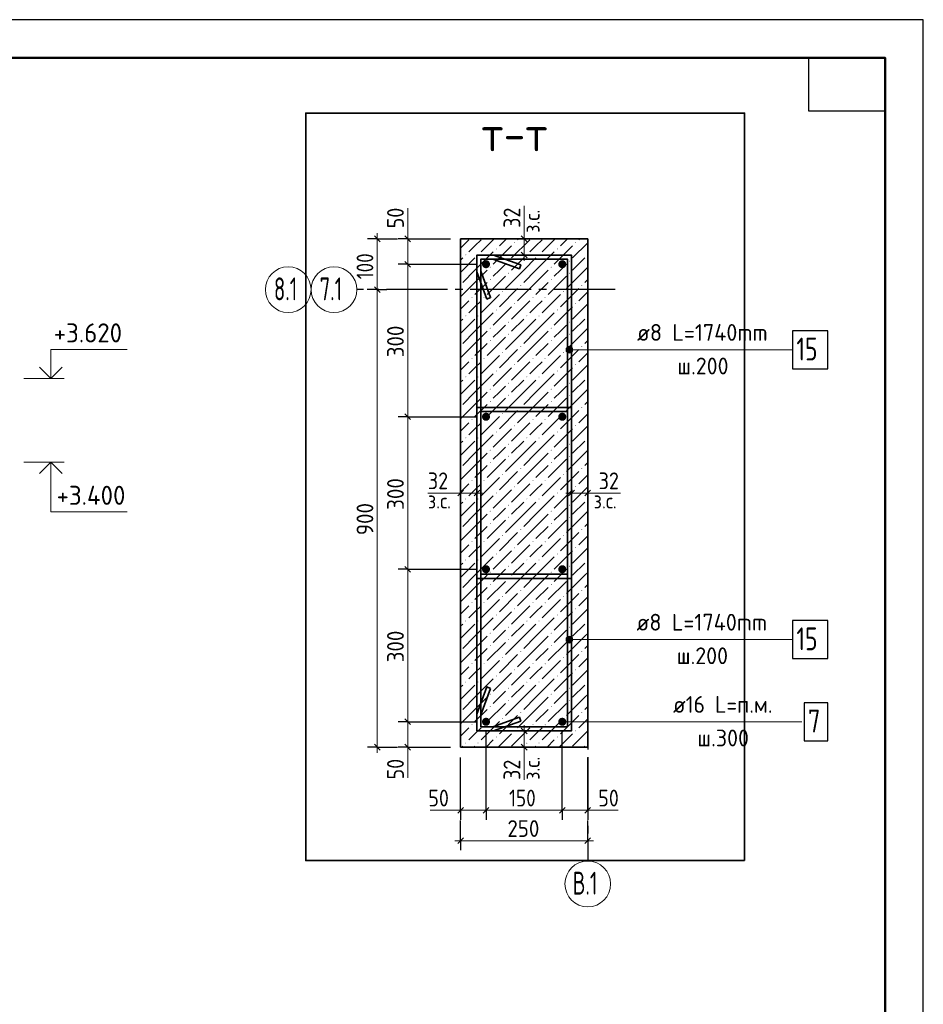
# Model space of a CAD drawing. Header units: millimetres. Extents: x 0 to 59400, y 0 to 42000.
# Tile 29 of 29: x 47554 to 59400, y 29088 to 42000. Entities that reach past the tile are written whole.
import ezdxf

# ---------------------------------------------------------------- set-up
doc = ezdxf.new("R2010")
doc.units = ezdxf.units.MM
doc.linetypes.add('______2', pattern=[270, 200, -70])
doc.linetypes.add('______5', pattern=[1100, 800, -100, 100, -100])
for name, color, linetype, lineweight in [('S1 Продольная арматура', 52, 'Continuous', 25), ('Standard', 7, 'Continuous', 25), ('Заголовок чертежа', 7, 'Continuous', 25), ('Позиционная метка линия выноска', 7, 'Continuous', 13), ('Размерная выноска', 7, 'Continuous', 13), ('Хомут', 52, 'Continuous', 25)]:
    doc.layers.add(name, color=color, linetype=linetype, lineweight=lineweight)
doc.layers.add('ЖБ Пилон', color=7, linetype='______2', lineweight=13, true_color=0xa0a0a0)
doc.layers.add('Оси', color=7, linetype='______5', lineweight=13, true_color=0x656565)
doc.styles.add('ISOCPEUR', font='txt')

msp = doc.modelspace()

# ---------------------------------------------------------------- hatches: boundary and pattern name
at = {"layer": 'S1 Продольная арматура', "linetype": 'Continuous', "lineweight": 18, "transparency": 33554687}
for points in [[(53721, 38793), (53716, 38814), (53705, 38831), (53688, 38843), (53667, 38847), (53647, 38843), (53629, 38831), (53618, 38814), (53614, 38793), (53618, 38773), (53629, 38756), (53647, 38744), (53667, 38740), (53688, 38744), (53705, 38756), (53716, 38773)], [(54721, 38793), (54716, 38814), (54705, 38831), (54688, 38843), (54667, 38847), (54647, 38843), (54629, 38831), (54618, 38814), (54614, 38793), (54618, 38773), (54629, 38756), (54647, 38744), (54667, 38740), (54688, 38744), (54705, 38756), (54716, 38773)], [(53721, 36793), (53716, 36814), (53705, 36831), (53688, 36843), (53667, 36847), (53647, 36843), (53629, 36831), (53618, 36814), (53614, 36793), (53618, 36773), (53629, 36756), (53647, 36744), (53667, 36740), (53688, 36744), (53705, 36756), (53716, 36773)], [(54721, 36793), (54716, 36814), (54705, 36831), (54688, 36843), (54667, 36847), (54647, 36843), (54629, 36831), (54618, 36814), (54614, 36793), (54618, 36773), (54629, 36756), (54647, 36744), (54667, 36740), (54688, 36744), (54705, 36756), (54716, 36773)], [(53721, 34793), (53716, 34814), (53705, 34831), (53688, 34843), (53667, 34847), (53647, 34843), (53629, 34831), (53618, 34814), (53614, 34793), (53618, 34773), (53629, 34756), (53647, 34744), (53667, 34740), (53688, 34744), (53705, 34756), (53716, 34773)], [(54721, 34793), (54716, 34814), (54705, 34831), (54688, 34843), (54667, 34847), (54647, 34843), (54629, 34831), (54618, 34814), (54614, 34793), (54618, 34773), (54629, 34756), (54647, 34744), (54667, 34740), (54688, 34744), (54705, 34756), (54716, 34773)], [(53721, 32793), (53716, 32814), (53705, 32831), (53688, 32843), (53667, 32847), (53647, 32843), (53629, 32831), (53618, 32814), (53614, 32793), (53618, 32773), (53629, 32756), (53647, 32744), (53667, 32740), (53688, 32744), (53705, 32756), (53716, 32773)], [(54721, 32793), (54716, 32814), (54705, 32831), (54688, 32843), (54667, 32847), (54647, 32843), (54629, 32831), (54618, 32814), (54614, 32793), (54618, 32773), (54629, 32756), (54647, 32744), (54667, 32740), (54688, 32744), (54705, 32756), (54716, 32773)]]:
    msp.add_hatch(color=7, dxfattribs=at).paths.add_polyline_path(points)
at = {"layer": 'ЖБ Пилон', "linetype": 'Continuous', "lineweight": 18, "transparency": 33554687}
for points in [[(53802, 38988), (53796, 38995), (53802, 39001), (53809, 38995)], [(54042, 39068), (54036, 39075), (54042, 39081), (54049, 39075)], [(54602, 38988), (54596, 38995), (54602, 39001), (54609, 38995)], [(54842, 39068), (54836, 39075), (54842, 39081), (54849, 39075)], [(53402, 38908), (53396, 38915), (53402, 38921), (53409, 38915)], [(53562, 38908), (53556, 38915), (53562, 38921), (53569, 38915)], [(54202, 38908), (54196, 38915), (54202, 38921), (54209, 38915)], [(54362, 38908), (54356, 38915), (54362, 38921), (54369, 38915)], [(55001, 38910), (54996, 38915), (55001, 38920)], [(53722, 38748), (53716, 38755), (53722, 38761), (53729, 38755)], [(53962, 38828), (53956, 38835), (53962, 38841), (53969, 38835)], [(54522, 38748), (54516, 38755), (54522, 38761), (54529, 38755)], [(54762, 38828), (54756, 38835), (54762, 38841), (54769, 38835)], [(53962, 38668), (53956, 38675), (53962, 38681), (53969, 38675)], [(54762, 38668), (54756, 38675), (54762, 38681), (54769, 38675)], [(53722, 38588), (53716, 38595), (53722, 38601), (53729, 38595)], [(54122, 38508), (54116, 38515), (54122, 38521), (54129, 38515)], [(54522, 38588), (54516, 38595), (54522, 38601), (54529, 38595)], [(54922, 38508), (54916, 38515), (54922, 38521), (54929, 38515)], [(53482, 38348), (53476, 38355), (53482, 38361), (53489, 38355)], [(53642, 38348), (53636, 38355), (53642, 38361), (53649, 38355)], [(53882, 38428), (53876, 38435), (53882, 38441), (53889, 38435)], [(54282, 38348), (54276, 38355), (54282, 38361), (54289, 38355)], [(54442, 38348), (54436, 38355), (54442, 38361), (54449, 38355)], [(54682, 38428), (54676, 38435), (54682, 38441), (54689, 38435)], [(54042, 38268), (54036, 38275), (54042, 38281), (54049, 38275)], [(54842, 38268), (54836, 38275), (54842, 38281), (54849, 38275)], [(53402, 38108), (53396, 38115), (53402, 38121), (53409, 38115)], [(53562, 38108), (53556, 38115), (53562, 38121), (53569, 38115)], [(53802, 38188), (53796, 38195), (53802, 38201), (53809, 38195)], [(54202, 38108), (54196, 38115), (54202, 38121), (54209, 38115)], [(54362, 38108), (54356, 38115), (54362, 38121), (54369, 38115)], [(54602, 38188), (54596, 38195), (54602, 38201), (54609, 38195)], [(55001, 38110), (54996, 38115), (55001, 38120)], [(53722, 37948), (53716, 37955), (53722, 37961), (53729, 37955)], [(53962, 38028), (53956, 38035), (53962, 38041), (53969, 38035)], [(54522, 37948), (54516, 37955), (54522, 37961), (54529, 37955)], [(54762, 38028), (54756, 38035), (54762, 38041), (54769, 38035)], [(53962, 37868), (53956, 37875), (53962, 37881), (53969, 37875)], [(54762, 37868), (54756, 37875), (54762, 37881), (54769, 37875)], [(53722, 37788), (53716, 37795), (53722, 37801), (53729, 37795)], [(54122, 37708), (54116, 37715), (54122, 37721), (54129, 37715)], [(54522, 37788), (54516, 37795), (54522, 37801), (54529, 37795)], [(54922, 37708), (54916, 37715), (54922, 37721), (54929, 37715)], [(53882, 37628), (53876, 37635), (53882, 37641), (53889, 37635)], [(54682, 37628), (54676, 37635), (54682, 37641), (54689, 37635)], [(53482, 37548), (53476, 37555), (53482, 37561), (53489, 37555)], [(53642, 37548), (53636, 37555), (53642, 37561), (53649, 37555)], [(54042, 37468), (54036, 37475), (54042, 37481), (54049, 37475)], [(54282, 37548), (54276, 37555), (54282, 37561), (54289, 37555)], [(54442, 37548), (54436, 37555), (54442, 37561), (54449, 37555)], [(54842, 37468), (54836, 37475), (54842, 37481), (54849, 37475)], [(53402, 37308), (53396, 37315), (53402, 37321), (53409, 37315)], [(53562, 37308), (53556, 37315), (53562, 37321), (53569, 37315)], [(53802, 37388), (53796, 37395), (53802, 37401), (53809, 37395)], [(54202, 37308), (54196, 37315), (54202, 37321), (54209, 37315)], [(54362, 37308), (54356, 37315), (54362, 37321), (54369, 37315)], [(54602, 37388), (54596, 37395), (54602, 37401), (54609, 37395)], [(55001, 37310), (54996, 37315), (55001, 37320)], [(53962, 37228), (53956, 37235), (53962, 37241), (53969, 37235)], [(54762, 37228), (54756, 37235), (54762, 37241), (54769, 37235)], [(53722, 37148), (53716, 37155), (53722, 37161), (53729, 37155)], [(53962, 37068), (53956, 37075), (53962, 37081), (53969, 37075)], [(54522, 37148), (54516, 37155), (54522, 37161), (54529, 37155)], [(54762, 37068), (54756, 37075), (54762, 37081), (54769, 37075)], [(53722, 36988), (53716, 36995), (53722, 37001), (53729, 36995)], [(54522, 36988), (54516, 36995), (54522, 37001), (54529, 36995)], [(53882, 36828), (53876, 36835), (53882, 36841), (53889, 36835)], [(54122, 36908), (54116, 36915), (54122, 36921), (54129, 36915)], [(54682, 36828), (54676, 36835), (54682, 36841), (54689, 36835)], [(54922, 36908), (54916, 36915), (54922, 36921), (54929, 36915)], [(53482, 36748), (53476, 36755), (53482, 36761), (53489, 36755)], [(53642, 36748), (53636, 36755), (53642, 36761), (53649, 36755)], [(54042, 36668), (54036, 36675), (54042, 36681), (54049, 36675)], [(54282, 36748), (54276, 36755), (54282, 36761), (54289, 36755)], [(54442, 36748), (54436, 36755), (54442, 36761), (54449, 36755)], [(54842, 36668), (54836, 36675), (54842, 36681), (54849, 36675)], [(53802, 36588), (53796, 36595), (53802, 36601), (53809, 36595)], [(54602, 36588), (54596, 36595), (54602, 36601), (54609, 36595)], [(53402, 36508), (53396, 36515), (53402, 36521), (53409, 36515)], [(53562, 36508), (53556, 36515), (53562, 36521), (53569, 36515)], [(53962, 36428), (53956, 36435), (53962, 36441), (53969, 36435)], [(54202, 36508), (54196, 36515), (54202, 36521), (54209, 36515)], [(54362, 36508), (54356, 36515), (54362, 36521), (54369, 36515)], [(54762, 36428), (54756, 36435), (54762, 36441), (54769, 36435)], [(55001, 36510), (54996, 36515), (55001, 36520)], [(53722, 36348), (53716, 36355), (53722, 36361), (53729, 36355)], [(54522, 36348), (54516, 36355), (54522, 36361), (54529, 36355)], [(53722, 36188), (53716, 36195), (53722, 36201), (53729, 36195)], [(53962, 36268), (53956, 36275), (53962, 36281), (53969, 36275)], [(54522, 36188), (54516, 36195), (54522, 36201), (54529, 36195)], [(54762, 36268), (54756, 36275), (54762, 36281), (54769, 36275)], [(53882, 36028), (53876, 36035), (53882, 36041), (53889, 36035)], [(54122, 36108), (54116, 36115), (54122, 36121), (54129, 36115)], [(54682, 36028), (54676, 36035), (54682, 36041), (54689, 36035)], [(54922, 36108), (54916, 36115), (54922, 36121), (54929, 36115)], [(53482, 35948), (53476, 35955), (53482, 35961), (53489, 35955)], [(53642, 35948), (53636, 35955), (53642, 35961), (53649, 35955)], [(54282, 35948), (54276, 35955), (54282, 35961), (54289, 35955)], [(54442, 35948), (54436, 35955), (54442, 35961), (54449, 35955)], [(53802, 35788), (53796, 35795), (53802, 35801), (53809, 35795)], [(54042, 35868), (54036, 35875), (54042, 35881), (54049, 35875)], [(54602, 35788), (54596, 35795), (54602, 35801), (54609, 35795)], [(54842, 35868), (54836, 35875), (54842, 35881), (54849, 35875)], [(53402, 35708), (53396, 35715), (53402, 35721), (53409, 35715)], [(53562, 35708), (53556, 35715), (53562, 35721), (53569, 35715)], [(53962, 35628), (53956, 35635), (53962, 35641), (53969, 35635)], [(54202, 35708), (54196, 35715), (54202, 35721), (54209, 35715)], [(54362, 35708), (54356, 35715), (54362, 35721), (54369, 35715)], [(54762, 35628), (54756, 35635), (54762, 35641), (54769, 35635)], [(55001, 35710), (54996, 35715), (55001, 35720)], [(53722, 35548), (53716, 35555), (53722, 35561), (53729, 35555)], [(54522, 35548), (54516, 35555), (54522, 35561), (54529, 35555)], [(53722, 35388), (53716, 35395), (53722, 35401), (53729, 35395)], [(53962, 35468), (53956, 35475), (53962, 35481), (53969, 35475)], [(54522, 35388), (54516, 35395), (54522, 35401), (54529, 35395)], [(54762, 35468), (54756, 35475), (54762, 35481), (54769, 35475)], [(54122, 35308), (54116, 35315), (54122, 35321), (54129, 35315)], [(54922, 35308), (54916, 35315), (54922, 35321), (54929, 35315)], [(53482, 35148), (53476, 35155), (53482, 35161), (53489, 35155)], [(53642, 35148), (53636, 35155), (53642, 35161), (53649, 35155)], [(53882, 35228), (53876, 35235), (53882, 35241), (53889, 35235)], [(54282, 35148), (54276, 35155), (54282, 35161), (54289, 35155)], [(54442, 35148), (54436, 35155), (54442, 35161), (54449, 35155)], [(54682, 35228), (54676, 35235), (54682, 35241), (54689, 35235)], [(53802, 34988), (53796, 34995), (53802, 35001), (53809, 34995)], [(54042, 35068), (54036, 35075), (54042, 35081), (54049, 35075)], [(54602, 34988), (54596, 34995), (54602, 35001), (54609, 34995)], [(54842, 35068), (54836, 35075), (54842, 35081), (54849, 35075)], [(53402, 34908), (53396, 34915), (53402, 34921), (53409, 34915)], [(53562, 34908), (53556, 34915), (53562, 34921), (53569, 34915)], [(54202, 34908), (54196, 34915), (54202, 34921), (54209, 34915)], [(54362, 34908), (54356, 34915), (54362, 34921), (54369, 34915)], [(55001, 34910), (54996, 34915), (55001, 34920)], [(53722, 34748), (53716, 34755), (53722, 34761), (53729, 34755)], [(53962, 34828), (53956, 34835), (53962, 34841), (53969, 34835)], [(54522, 34748), (54516, 34755), (54522, 34761), (54529, 34755)], [(54762, 34828), (54756, 34835), (54762, 34841), (54769, 34835)], [(53962, 34668), (53956, 34675), (53962, 34681), (53969, 34675)], [(54762, 34668), (54756, 34675), (54762, 34681), (54769, 34675)], [(53722, 34588), (53716, 34595), (53722, 34601), (53729, 34595)], [(54122, 34508), (54116, 34515), (54122, 34521), (54129, 34515)], [(54522, 34588), (54516, 34595), (54522, 34601), (54529, 34595)], [(54922, 34508), (54916, 34515), (54922, 34521), (54929, 34515)], [(53482, 34348), (53476, 34355), (53482, 34361), (53489, 34355)], [(53642, 34348), (53636, 34355), (53642, 34361), (53649, 34355)], [(53882, 34428), (53876, 34435), (53882, 34441), (53889, 34435)], [(54282, 34348), (54276, 34355), (54282, 34361), (54289, 34355)], [(54442, 34348), (54436, 34355), (54442, 34361), (54449, 34355)], [(54682, 34428), (54676, 34435), (54682, 34441), (54689, 34435)], [(54042, 34268), (54036, 34275), (54042, 34281), (54049, 34275)], [(54842, 34268), (54836, 34275), (54842, 34281), (54849, 34275)], [(53402, 34108), (53396, 34115), (53402, 34121), (53409, 34115)], [(53562, 34108), (53556, 34115), (53562, 34121), (53569, 34115)], [(53802, 34188), (53796, 34195), (53802, 34201), (53809, 34195)], [(54202, 34108), (54196, 34115), (54202, 34121), (54209, 34115)], [(54362, 34108), (54356, 34115), (54362, 34121), (54369, 34115)], [(54602, 34188), (54596, 34195), (54602, 34201), (54609, 34195)], [(55001, 34110), (54996, 34115), (55001, 34120)], [(53722, 33948), (53716, 33955), (53722, 33961), (53729, 33955)], [(53962, 34028), (53956, 34035), (53962, 34041), (53969, 34035)], [(54522, 33948), (54516, 33955), (54522, 33961), (54529, 33955)], [(54762, 34028), (54756, 34035), (54762, 34041), (54769, 34035)], [(53962, 33868), (53956, 33875), (53962, 33881), (53969, 33875)], [(54762, 33868), (54756, 33875), (54762, 33881), (54769, 33875)], [(53722, 33788), (53716, 33795), (53722, 33801), (53729, 33795)], [(54122, 33708), (54116, 33715), (54122, 33721), (54129, 33715)], [(54522, 33788), (54516, 33795), (54522, 33801), (54529, 33795)], [(54922, 33708), (54916, 33715), (54922, 33721), (54929, 33715)], [(53882, 33628), (53876, 33635), (53882, 33641), (53889, 33635)], [(54682, 33628), (54676, 33635), (54682, 33641), (54689, 33635)], [(53482, 33548), (53476, 33555), (53482, 33561), (53489, 33555)], [(53642, 33548), (53636, 33555), (53642, 33561), (53649, 33555)], [(54042, 33468), (54036, 33475), (54042, 33481), (54049, 33475)], [(54282, 33548), (54276, 33555), (54282, 33561), (54289, 33555)], [(54442, 33548), (54436, 33555), (54442, 33561), (54449, 33555)], [(54842, 33468), (54836, 33475), (54842, 33481), (54849, 33475)], [(53402, 33308), (53396, 33315), (53402, 33321), (53409, 33315)], [(53562, 33308), (53556, 33315), (53562, 33321), (53569, 33315)], [(53802, 33388), (53796, 33395), (53802, 33401), (53809, 33395)], [(54202, 33308), (54196, 33315), (54202, 33321), (54209, 33315)], [(54362, 33308), (54356, 33315), (54362, 33321), (54369, 33315)], [(54602, 33388), (54596, 33395), (54602, 33401), (54609, 33395)], [(55001, 33310), (54996, 33315), (55001, 33320)], [(53962, 33228), (53956, 33235), (53962, 33241), (53969, 33235)], [(54762, 33228), (54756, 33235), (54762, 33241), (54769, 33235)], [(53722, 33148), (53716, 33155), (53722, 33161), (53729, 33155)], [(53962, 33068), (53956, 33075), (53962, 33081), (53969, 33075)], [(54522, 33148), (54516, 33155), (54522, 33161), (54529, 33155)], [(54762, 33068), (54756, 33075), (54762, 33081), (54769, 33075)], [(53722, 32988), (53716, 32995), (53722, 33001), (53729, 32995)], [(54522, 32988), (54516, 32995), (54522, 33001), (54529, 32995)], [(53882, 32828), (53876, 32835), (53882, 32841), (53889, 32835)], [(54122, 32908), (54116, 32915), (54122, 32921), (54129, 32915)], [(54682, 32828), (54676, 32835), (54682, 32841), (54689, 32835)], [(54922, 32908), (54916, 32915), (54922, 32921), (54929, 32915)], [(53482, 32748), (53476, 32755), (53482, 32761), (53489, 32755)], [(53642, 32748), (53636, 32755), (53642, 32761), (53649, 32755)], [(54042, 32668), (54036, 32675), (54042, 32681), (54049, 32675)], [(54282, 32748), (54276, 32755), (54282, 32761), (54289, 32755)], [(54442, 32748), (54436, 32755), (54442, 32761), (54449, 32755)], [(54842, 32668), (54836, 32675), (54842, 32681), (54849, 32675)], [(53802, 32588), (53796, 32595), (53802, 32601), (53809, 32595)], [(54602, 32588), (54596, 32595), (54602, 32601), (54609, 32595)], [(53402, 32508), (53396, 32515), (53402, 32521), (53409, 32515)], [(53562, 32508), (53556, 32515), (53562, 32521), (53569, 32515)], [(54202, 32508), (54196, 32515), (54202, 32521), (54209, 32515)], [(54362, 32508), (54356, 32515), (54362, 32521), (54369, 32515)], [(55001, 32510), (54996, 32515), (55001, 32520)]]:
    msp.add_hatch(color=7, dxfattribs=at).paths.add_polyline_path(points, flags=16)
at = {"layer": 'Позиционная метка линия выноска', "linetype": 'Continuous', "lineweight": 13, "transparency": 33554687}
for points in [[(54738, 37633), (54738, 37710), (54722, 37694)], [(54761, 37626), (54761, 37716), (54738, 37710)], [(54761, 37626), (54738, 37710), (54738, 37633)], [(54783, 37633), (54783, 37710), (54761, 37716)], [(54783, 37633), (54761, 37716), (54761, 37626)], [(54799, 37649), (54799, 37694), (54783, 37710)], [(54799, 37649), (54783, 37710), (54783, 37633)], [(54722, 37649), (54722, 37694), (54716, 37671)], [(54738, 37633), (54722, 37694), (54722, 37649)], [(54799, 37694), (54799, 37649), (54806, 37671)], [(54722, 33849), (54722, 33894), (54716, 33871)], [(54738, 33833), (54738, 33910), (54722, 33894)], [(54738, 33833), (54722, 33894), (54722, 33849)], [(54761, 33826), (54761, 33916), (54738, 33910)], [(54761, 33826), (54738, 33910), (54738, 33833)], [(54783, 33833), (54783, 33910), (54761, 33916)], [(54783, 33833), (54761, 33916), (54761, 33826)], [(54799, 33849), (54799, 33894), (54783, 33910)], [(54799, 33849), (54783, 33910), (54783, 33833)], [(54799, 33894), (54799, 33849), (54806, 33871)]]:
    msp.add_hatch(color=7, dxfattribs=at).paths.add_polyline_path(points)

# ---------------------------------------------------------------- linework, layer by layer
at = {"layer": 'S1 Продольная арматура', "color": 7, "linetype": 'Continuous', "lineweight": 25, "transparency": 33554687}
msp.add_lwpolyline([(57837, 32543), (58147, 32543), (58147, 33043), (57837, 33043), (57837, 32543)], dxfattribs=at)
at = {"layer": 'Standard', "color": 7, "linetype": 'Continuous', "lineweight": 35, "transparency": 33554687}
for p, q in [((58900, 39900), (58900, 20500)), ((58900, 39500), (58900, 20100))]:
    msp.add_line(p, q, dxfattribs=at)
at = {"layer": 'Standard', "color": 7, "linetype": 'Continuous', "lineweight": 50, "transparency": 33554687}
msp.add_line((58900, 39400), (58900, 23200), dxfattribs=at)
at = {"layer": 'Standard', "color": 251, "linetype": 'Continuous', "lineweight": -3, "true_color": 0x656565, "transparency": 33554687}
for p, q in [((52240, 39127), (52115, 39127)), ((52240, 39127), (52365, 39127)), ((52240, 39127), (52507, 39127)), ((52640, 39127), (52515, 39127)), ((52640, 39127), (52765, 39127)), ((52640, 39127), (53201, 39127)), ((54167, 39127), (54042, 39127)), ((54167, 39127), (54292, 39127)), ((54167, 38913), (54042, 38913)), ((54167, 38913), (54292, 38913)), ((52640, 38793), (52515, 38793)), ((52640, 38793), (52765, 38793)), ((52640, 38793), (53534, 38793)), ((52240, 38460), (52115, 38460)), ((52240, 38460), (52365, 38460)), ((52640, 36793), (52515, 36793)), ((52640, 36793), (52765, 36793)), ((52640, 36793), (53534, 36793)), ((53334, 35793), (53334, 35918)), ((53547, 35793), (53547, 35918)), ((54787, 35793), (54787, 35918)), ((55001, 35793), (55001, 35918)), ((53334, 35793), (53334, 35668)), ((53547, 35793), (53547, 35668)), ((54787, 35793), (54787, 35668)), ((55001, 35793), (55001, 35668)), ((52640, 34793), (52515, 34793)), ((52640, 34793), (52765, 34793)), ((52640, 34793), (53534, 34793)), ((52640, 32793), (52515, 32793)), ((52640, 32793), (52765, 32793)), ((52640, 32793), (53534, 32793)), ((54167, 32673), (54042, 32673)), ((54167, 32673), (54292, 32673)), ((52240, 32460), (52115, 32460)), ((52240, 32460), (52365, 32460)), ((52240, 32460), (52507, 32460)), ((52640, 32460), (52515, 32460)), ((52640, 32460), (52765, 32460)), ((52640, 32460), (53201, 32460)), ((54167, 32460), (54042, 32460)), ((54167, 32460), (54292, 32460)), ((53334, 31633), (53334, 31758)), ((53334, 31633), (53334, 31508)), ((53667, 31633), (53667, 31758)), ((53667, 31633), (53667, 31508)), ((54667, 31633), (54667, 31758)), ((54667, 31633), (54667, 31508)), ((55001, 31633), (55001, 31758)), ((55001, 31633), (55001, 31508)), ((55001, 31233), (55001, 31500)), ((53334, 31233), (53334, 31358)), ((55001, 31233), (55001, 31358)), ((53334, 31233), (53334, 31108)), ((55001, 31233), (55001, 31108))]:
    msp.add_line(p, q, dxfattribs=at)
at = {"layer": 'Standard', "color": 7, "linetype": 'Continuous', "lineweight": 25, "transparency": 33554687}
for p, q in [((52203, 39164), (52278, 39089)), ((52603, 39164), (52678, 39089)), ((54205, 39089), (54130, 39164)), ((54205, 38876), (54130, 38951)), ((52603, 38831), (52678, 38756)), ((52203, 38498), (52278, 38423)), ((52603, 36831), (52678, 36756)), ((53371, 35831), (53296, 35756)), ((53585, 35831), (53510, 35756)), ((54750, 35756), (54825, 35831)), ((54963, 35756), (55038, 35831)), ((52603, 34831), (52678, 34756)), ((52603, 32831), (52678, 32756)), ((54130, 32711), (54205, 32636)), ((52203, 32498), (52278, 32422)), ((52603, 32498), (52678, 32422)), ((54130, 32498), (54205, 32422)), ((53296, 31596), (53371, 31671)), ((53630, 31596), (53705, 31671)), ((54630, 31596), (54705, 31671)), ((54963, 31596), (55038, 31671)), ((53296, 31196), (53371, 31271)), ((54963, 31196), (55038, 31271))]:
    msp.add_line(p, q, dxfattribs=at)
at = {"layer": 'Standard', "color": 7, "linetype": 'Continuous', "lineweight": 13, "transparency": 33554687}
for p, q in [((52240, 39127), (52240, 39202)), ((52240, 39127), (52240, 38460)), ((52640, 39127), (52640, 39202)), ((52640, 39127), (52640, 38793)), ((54167, 39127), (54167, 39202)), ((54167, 38913), (54167, 39127)), ((54167, 38913), (54167, 38838)), ((52640, 38793), (52640, 36793)), ((52240, 38460), (52240, 32460)), ((47606, 37296), (48136, 37296)), ((52640, 36793), (52640, 34793)), ((47606, 36196), (48136, 36196)), ((53334, 35793), (53259, 35793)), ((53547, 35793), (53334, 35793)), ((53547, 35793), (53622, 35793)), ((54787, 35793), (54712, 35793)), ((54787, 35793), (55001, 35793)), ((55001, 35793), (55076, 35793)), ((52640, 34793), (52640, 32793)), ((52640, 32793), (52640, 32460)), ((54167, 32673), (54167, 32748)), ((54167, 32673), (54167, 32460)), ((52240, 32460), (52240, 32385)), ((52640, 32460), (52640, 32385)), ((54167, 32460), (54167, 32385)), ((53334, 31633), (53259, 31633)), ((53334, 31633), (53667, 31633)), ((53667, 31633), (54667, 31633)), ((54667, 31633), (55001, 31633)), ((55001, 31633), (55076, 31633)), ((53334, 31233), (53259, 31233)), ((53334, 31233), (55001, 31233)), ((55001, 31233), (55076, 31233))]:
    msp.add_line(p, q, dxfattribs=at)
at = {"layer": 'Standard', "color": 7, "linetype": 'Continuous', "lineweight": 25, "transparency": 33554687}
for points in [[(0, 0), (59400, 0), (59400, 42000), (0, 42000), (0, 0)], [(58900, 41500), (58900, 40800), (57900, 40800), (57900, 41500), (58900, 41500)]]:
    msp.add_lwpolyline(points, close=True, dxfattribs=at)
at = {"layer": 'Standard', "color": 7, "linetype": 'Continuous', "lineweight": 50, "transparency": 33554687}
msp.add_lwpolyline([(2000, 41500), (58900, 41500), (58900, 500), (2000, 500), (2000, 41500)], close=True, dxfattribs=at)
at = {"layer": 'Standard', "color": 7, "linetype": 'Continuous', "lineweight": 13, "transparency": 33554687}
for points in [[(58900, 41500), (2000, 41500), (2000, 13416), (58900, 13416), (58900, 41500)], [(2000, 41500), (2000, 500), (58900, 500), (58900, 41500), (2000, 41500)], [(47962, 37296), (47962, 37676), (48962, 37676)], [(47962, 36196), (47962, 35546), (48962, 35546)]]:
    msp.add_lwpolyline(points, dxfattribs=at)
at = {"layer": 'Standard', "color": 254, "linetype": 'Continuous', "lineweight": 35, "true_color": 0xc4c4ff, "transparency": 33554687}
msp.add_lwpolyline([(57058, 30973), (57058, 40776), (51303, 40776), (51303, 30973), (57058, 30973)], dxfattribs=at)
at = {"layer": 'Standard', "color": 251, "linetype": 'Continuous', "lineweight": -3, "true_color": 0x656565, "transparency": 33554687}
for points in [[(52240, 38460), (52223, 38460), (52223, 38460), (52107, 38460)], [(53667, 31633), (53667, 31650), (53667, 31650), (53667, 31650), (53667, 31650), (53667, 32660)], [(54667, 31633), (54667, 31650), (54667, 31650), (54667, 32660)], [(53334, 31633), (53334, 31650), (53334, 31650), (53334, 31650), (53334, 31650), (53334, 32327)], [(55001, 31633), (55001, 31650), (55001, 31650), (55001, 32327)], [(53334, 31233), (53334, 31365), (53334, 31365), (53334, 31500)]]:
    msp.add_lwpolyline(points, dxfattribs=at)
at = {"layer": 'Standard', "color": 7, "linetype": 'Continuous', "lineweight": 35, "transparency": 33554687}
for points in [[(47814, 37444), (47962, 37296), (48111, 37444)], [(47814, 36047), (47962, 36196), (48111, 36047)]]:
    msp.add_lwpolyline(points, dxfattribs=at)
at = {"layer": 'ЖБ Пилон', "color": 7, "linetype": 'Continuous', "lineweight": 35, "transparency": 33554687}
for p, q in [((53334, 39127), (53334, 32460)), ((55001, 39127), (53334, 39127)), ((55001, 32460), (55001, 39127)), ((53334, 32460), (55001, 32460))]:
    msp.add_line(p, q, dxfattribs=at)
at = {"layer": 'ЖБ Пилон', "color": 9, "linetype": 'Continuous', "lineweight": 18, "true_color": 0xc7c7c7, "transparency": 33554687}
for p, q in [((53602, 38955), (53774, 39127)), ((53842, 39035), (53934, 39127)), ((54094, 39127), (54082, 39115)), ((54402, 38955), (54574, 39127)), ((54642, 39035), (54734, 39127)), ((54894, 39127), (54882, 39115)), ((53334, 39006), (53442, 39115)), ((53522, 39035), (53442, 38955)), ((53602, 39115), (53522, 39035)), ((53762, 38795), (54002, 39035)), ((54002, 38875), (54242, 39115)), ((54322, 39035), (54242, 38955)), ((54402, 39115), (54322, 39035)), ((54562, 38795), (54802, 39035)), ((54802, 38875), (55001, 39073)), ((53334, 38846), (53362, 38875)), ((53362, 38715), (53522, 38875)), ((53522, 38715), (53762, 38955)), ((54002, 38715), (54162, 38875)), ((54162, 38715), (54322, 38875)), ((54322, 38715), (54562, 38955)), ((54802, 38715), (54962, 38875)), ((53922, 38795), (53842, 38715)), ((54722, 38795), (54642, 38715)), ((54962, 38715), (55001, 38753)), ((53362, 38715), (53334, 38686)), ((53362, 38555), (53522, 38715)), ((53522, 38555), (53682, 38715)), ((53682, 38395), (53922, 38635)), ((53842, 38715), (53762, 38635)), ((54162, 38715), (53922, 38475)), ((54162, 38555), (54322, 38715)), ((54322, 38555), (54482, 38715)), ((54482, 38395), (54722, 38635)), ((54642, 38715), (54562, 38635)), ((54962, 38715), (54722, 38475)), ((53522, 38555), (53334, 38366)), ((53522, 38395), (53682, 38555)), ((54322, 38555), (54082, 38315)), ((54322, 38395), (54482, 38555)), ((54962, 38555), (55001, 38593)), ((53602, 38155), (53842, 38395)), ((53842, 38235), (54082, 38475)), ((54402, 38155), (54642, 38395)), ((54642, 38235), (54882, 38475)), ((55001, 38433), (54882, 38315)), ((53334, 38206), (53442, 38315)), ((53522, 38235), (53442, 38155)), ((53602, 38315), (53522, 38235)), ((53762, 37995), (54002, 38235)), ((54002, 38075), (54242, 38315)), ((54322, 38235), (54242, 38155)), ((54402, 38315), (54322, 38235)), ((54562, 37995), (54802, 38235)), ((54802, 38075), (55001, 38273)), ((53522, 37915), (53762, 38155)), ((54322, 37915), (54562, 38155)), ((53334, 38046), (53362, 38075)), ((53362, 37915), (53522, 38075)), ((53922, 37995), (53842, 37915)), ((54002, 37915), (54162, 38075)), ((54162, 37915), (54322, 38075)), ((54722, 37995), (54642, 37915)), ((54802, 37915), (54962, 38075)), ((53362, 37915), (53334, 37886)), ((53362, 37755), (53522, 37915)), ((53522, 37755), (53682, 37915)), ((53682, 37595), (53922, 37835)), ((53842, 37915), (53762, 37835)), ((54162, 37915), (53922, 37675)), ((54162, 37755), (54322, 37915)), ((54322, 37755), (54482, 37915)), ((54482, 37595), (54722, 37835)), ((54642, 37915), (54562, 37835)), ((54962, 37915), (54722, 37675)), ((54962, 37915), (55001, 37953)), ((53522, 37755), (53334, 37566)), ((53522, 37595), (53682, 37755)), ((54322, 37755), (54082, 37515)), ((54322, 37595), (54482, 37755)), ((54962, 37755), (55001, 37793)), ((53602, 37355), (53842, 37595)), ((53842, 37435), (54082, 37675)), ((54402, 37355), (54642, 37595)), ((54642, 37435), (54882, 37675)), ((55001, 37633), (54882, 37515)), ((53334, 37406), (53442, 37515)), ((53602, 37515), (53522, 37435)), ((54002, 37275), (54242, 37515)), ((54402, 37515), (54322, 37435)), ((54802, 37275), (55001, 37473)), ((53522, 37435), (53442, 37355)), ((53522, 37115), (53762, 37355)), ((53762, 37195), (54002, 37435)), ((54322, 37435), (54242, 37355)), ((54322, 37115), (54562, 37355)), ((54562, 37195), (54802, 37435)), ((53334, 37246), (53362, 37275)), ((53362, 37115), (53522, 37275)), ((53922, 37195), (53842, 37115)), ((54002, 37115), (54162, 37275)), ((54162, 37115), (54322, 37275)), ((54722, 37195), (54642, 37115)), ((54802, 37115), (54962, 37275)), ((53362, 37115), (53334, 37086)), ((53362, 36955), (53522, 37115)), ((53522, 36955), (53682, 37115)), ((53842, 37115), (53762, 37035)), ((54162, 37115), (53922, 36875)), ((54162, 36955), (54322, 37115)), ((54322, 36955), (54482, 37115)), ((54642, 37115), (54562, 37035)), ((54962, 37115), (54722, 36875)), ((54962, 37115), (55001, 37153)), ((53522, 36955), (53334, 36766)), ((53522, 36795), (53682, 36955)), ((53682, 36795), (53922, 37035)), ((54322, 36955), (54082, 36715)), ((54322, 36795), (54482, 36955)), ((54482, 36795), (54722, 37035)), ((54962, 36955), (55001, 36993)), ((53842, 36635), (54082, 36875)), ((54642, 36635), (54882, 36875)), ((55001, 36833), (54882, 36715)), ((53334, 36606), (53442, 36715)), ((53602, 36715), (53522, 36635)), ((53602, 36555), (53842, 36795)), ((54002, 36475), (54242, 36715)), ((54402, 36715), (54322, 36635)), ((54402, 36555), (54642, 36795)), ((54802, 36475), (55001, 36673)), ((53522, 36635), (53442, 36555)), ((53522, 36315), (53762, 36555)), ((53762, 36395), (54002, 36635)), ((54322, 36635), (54242, 36555)), ((54322, 36315), (54562, 36555)), ((54562, 36395), (54802, 36635)), ((53334, 36446), (53362, 36475)), ((53362, 36315), (53522, 36475)), ((54002, 36315), (54162, 36475)), ((54162, 36315), (54322, 36475)), ((54802, 36315), (54962, 36475)), ((53362, 36315), (53334, 36286)), ((53362, 36155), (53522, 36315)), ((53522, 36155), (53682, 36315)), ((53842, 36315), (53762, 36235)), ((53922, 36395), (53842, 36315)), ((54162, 36315), (53922, 36075)), ((54162, 36155), (54322, 36315)), ((54322, 36155), (54482, 36315)), ((54642, 36315), (54562, 36235)), ((54722, 36395), (54642, 36315)), ((54962, 36315), (54722, 36075)), ((54962, 36315), (55001, 36353)), ((53522, 36155), (53334, 35966)), ((53522, 35995), (53682, 36155)), ((53682, 35995), (53922, 36235)), ((54322, 36155), (54082, 35915)), ((54322, 35995), (54482, 36155)), ((54482, 35995), (54722, 36235)), ((54962, 36155), (55001, 36193)), ((53842, 35835), (54082, 36075)), ((54642, 35835), (54882, 36075)), ((55001, 36033), (54882, 35915)), ((53334, 35806), (53442, 35915)), ((53602, 35915), (53522, 35835)), ((53602, 35755), (53842, 35995)), ((54002, 35675), (54242, 35915)), ((54402, 35915), (54322, 35835)), ((54402, 35755), (54642, 35995)), ((53522, 35835), (53442, 35755)), ((53762, 35595), (54002, 35835)), ((54322, 35835), (54242, 35755)), ((54562, 35595), (54802, 35835)), ((54802, 35675), (55001, 35873)), ((53334, 35646), (53362, 35675)), ((53362, 35515), (53522, 35675)), ((53522, 35515), (53762, 35755)), ((54002, 35515), (54162, 35675)), ((54162, 35515), (54322, 35675)), ((54322, 35515), (54562, 35755)), ((54802, 35515), (54962, 35675)), ((53362, 35515), (53334, 35486)), ((53362, 35355), (53522, 35515)), ((53522, 35355), (53682, 35515)), ((53842, 35515), (53762, 35435)), ((53922, 35595), (53842, 35515)), ((54162, 35515), (53922, 35275)), ((54162, 35355), (54322, 35515)), ((54322, 35355), (54482, 35515)), ((54642, 35515), (54562, 35435)), ((54722, 35595), (54642, 35515)), ((54962, 35515), (54722, 35275)), ((54962, 35515), (55001, 35553)), ((53682, 35195), (53922, 35435)), ((54482, 35195), (54722, 35435)), ((54962, 35355), (55001, 35393)), ((53522, 35355), (53334, 35166)), ((53522, 35195), (53682, 35355)), ((53842, 35035), (54082, 35275)), ((54322, 35355), (54082, 35115)), ((54322, 35195), (54482, 35355)), ((54642, 35035), (54882, 35275)), ((53602, 34955), (53842, 35195)), ((54402, 34955), (54642, 35195)), ((55001, 35233), (54882, 35115)), ((53334, 35006), (53442, 35115)), ((53522, 35035), (53442, 34955)), ((53602, 35115), (53522, 35035)), ((53762, 34795), (54002, 35035)), ((54002, 34875), (54242, 35115)), ((54322, 35035), (54242, 34955)), ((54402, 35115), (54322, 35035)), ((54562, 34795), (54802, 35035)), ((54802, 34875), (55001, 35073)), ((53334, 34846), (53362, 34875)), ((53362, 34715), (53522, 34875)), ((53522, 34715), (53762, 34955)), ((54002, 34715), (54162, 34875)), ((54162, 34715), (54322, 34875)), ((54322, 34715), (54562, 34955)), ((54802, 34715), (54962, 34875)), ((53922, 34795), (53842, 34715)), ((54722, 34795), (54642, 34715)), ((54962, 34715), (55001, 34753)), ((53362, 34715), (53334, 34686)), ((53362, 34555), (53522, 34715)), ((53522, 34555), (53682, 34715)), ((53682, 34395), (53922, 34635)), ((53842, 34715), (53762, 34635)), ((54162, 34715), (53922, 34475)), ((54162, 34555), (54322, 34715)), ((54322, 34555), (54482, 34715)), ((54482, 34395), (54722, 34635)), ((54642, 34715), (54562, 34635)), ((54962, 34715), (54722, 34475)), ((53522, 34555), (53334, 34366)), ((53522, 34395), (53682, 34555)), ((53842, 34235), (54082, 34475)), ((54322, 34555), (54082, 34315)), ((54322, 34395), (54482, 34555)), ((54642, 34235), (54882, 34475)), ((54962, 34555), (55001, 34593)), ((53602, 34155), (53842, 34395)), ((54402, 34155), (54642, 34395)), ((55001, 34433), (54882, 34315)), ((53334, 34206), (53442, 34315)), ((53522, 34235), (53442, 34155)), ((53602, 34315), (53522, 34235)), ((53762, 33995), (54002, 34235)), ((54002, 34075), (54242, 34315)), ((54322, 34235), (54242, 34155)), ((54402, 34315), (54322, 34235)), ((54562, 33995), (54802, 34235)), ((54802, 34075), (55001, 34273)), ((53522, 33915), (53762, 34155)), ((54322, 33915), (54562, 34155)), ((53334, 34046), (53362, 34075)), ((53362, 33915), (53522, 34075)), ((53922, 33995), (53842, 33915)), ((54002, 33915), (54162, 34075)), ((54162, 33915), (54322, 34075)), ((54722, 33995), (54642, 33915)), ((54802, 33915), (54962, 34075)), ((53362, 33915), (53334, 33886)), ((53362, 33755), (53522, 33915)), ((53522, 33755), (53682, 33915)), ((53682, 33595), (53922, 33835)), ((53842, 33915), (53762, 33835)), ((54162, 33915), (53922, 33675)), ((54162, 33755), (54322, 33915)), ((54322, 33755), (54482, 33915)), ((54482, 33595), (54722, 33835)), ((54642, 33915), (54562, 33835)), ((54962, 33915), (54722, 33675)), ((54962, 33915), (55001, 33953)), ((53522, 33755), (53334, 33566)), ((53522, 33595), (53682, 33755)), ((54322, 33755), (54082, 33515)), ((54322, 33595), (54482, 33755)), ((54962, 33755), (55001, 33793)), ((53602, 33355), (53842, 33595)), ((53842, 33435), (54082, 33675)), ((54402, 33355), (54642, 33595)), ((54642, 33435), (54882, 33675)), ((55001, 33633), (54882, 33515)), ((53334, 33406), (53442, 33515)), ((53602, 33515), (53522, 33435)), ((54002, 33275), (54242, 33515)), ((54402, 33515), (54322, 33435)), ((54802, 33275), (55001, 33473)), ((53522, 33435), (53442, 33355)), ((53522, 33115), (53762, 33355)), ((53762, 33195), (54002, 33435)), ((54322, 33435), (54242, 33355)), ((54322, 33115), (54562, 33355)), ((54562, 33195), (54802, 33435)), ((53334, 33246), (53362, 33275)), ((53362, 33115), (53522, 33275)), ((53922, 33195), (53842, 33115)), ((54002, 33115), (54162, 33275)), ((54162, 33115), (54322, 33275)), ((54722, 33195), (54642, 33115)), ((54802, 33115), (54962, 33275)), ((53362, 33115), (53334, 33086)), ((53362, 32955), (53522, 33115)), ((53522, 32955), (53682, 33115)), ((53842, 33115), (53762, 33035)), ((54162, 33115), (53922, 32875)), ((54162, 32955), (54322, 33115)), ((54322, 32955), (54482, 33115)), ((54642, 33115), (54562, 33035)), ((54962, 33115), (54722, 32875)), ((54962, 33115), (55001, 33153)), ((53522, 32955), (53334, 32766)), ((53522, 32795), (53682, 32955)), ((53682, 32795), (53922, 33035)), ((54322, 32955), (54082, 32715)), ((54322, 32795), (54482, 32955)), ((54482, 32795), (54722, 33035)), ((54962, 32955), (55001, 32993)), ((53842, 32635), (54082, 32875)), ((54642, 32635), (54882, 32875)), ((55001, 32833), (54882, 32715)), ((53334, 32606), (53442, 32715)), ((53602, 32715), (53522, 32635)), ((53602, 32555), (53842, 32795)), ((54002, 32475), (54242, 32715)), ((54402, 32715), (54322, 32635)), ((54402, 32555), (54642, 32795)), ((54802, 32475), (55001, 32673)), ((53522, 32635), (53442, 32555)), ((53667, 32460), (53762, 32555)), ((53827, 32460), (54002, 32635)), ((54322, 32635), (54242, 32555)), ((54467, 32460), (54562, 32555)), ((54627, 32460), (54802, 32635)), ((53347, 32460), (53362, 32475)), ((53507, 32460), (53522, 32475)), ((54147, 32460), (54162, 32475)), ((54307, 32460), (54322, 32475)), ((54947, 32460), (54962, 32475))]:
    msp.add_line(p, q, dxfattribs=at)
at = {"layer": 'Оси', "color": 8, "linetype": '______5', "lineweight": -3, "transparency": 33554687}
for p, q in [((55361, 38460), (51974, 38460)), ((55001, 34530), (55001, 30967))]:
    msp.add_line(p, q, dxfattribs=at)
at = {"layer": 'Оси', "color": 7, "linetype": 'Continuous', "lineweight": 13, "transparency": 33554687}
for centre in [(51074, 38460), (51674, 38460), (55001, 30667)]:
    msp.add_circle(centre, 300, dxfattribs=at)
at = {"layer": 'Позиционная метка линия выноска', "color": 7, "linetype": 'Continuous', "lineweight": 13, "transparency": 33554687}
for p, q in [((54761, 37716), (54761, 37716)), ((54716, 37671), (54716, 37671)), ((57677, 37671), (54761, 37671)), ((54761, 37626), (54761, 37626)), ((54806, 37671), (54806, 37671)), ((54716, 33871), (54716, 33871)), ((54761, 33916), (54761, 33916)), ((57677, 33871), (54761, 33871)), ((54806, 33871), (54806, 33871)), ((54761, 33826), (54761, 33826)), ((54667, 32793), (57807, 32793))]:
    msp.add_line(p, q, dxfattribs=at)
for centre in [(54761, 37671), (54761, 33871)]:
    msp.add_circle(centre, 45, dxfattribs=at)
at = {"layer": 'Размерная выноска', "color": 7, "linetype": 'Continuous', "lineweight": 13, "transparency": 33554687}
for p, q in [((52640, 39127), (52640, 39527)), ((54167, 39127), (54167, 39557)), ((53334, 35793), (52904, 35793)), ((55001, 35793), (55431, 35793)), ((52640, 32060), (52640, 32460)), ((54167, 32460), (54167, 32030)), ((53334, 31633), (52934, 31633)), ((55401, 31633), (55001, 31633))]:
    msp.add_line(p, q, dxfattribs=at)
at = {"layer": 'Хомут', "color": 7, "linetype": 'Continuous', "lineweight": 35, "transparency": 33554687}
for points in [[(53677, 38337), (53547, 38694), (53547, 38913), (54787, 38913), (54787, 34673), (53547, 34673), (53547, 38913), (53767, 38913), (54123, 38784), (54105, 38733), (53757, 38860), (53601, 38860), (53601, 34727), (54734, 34727), (54734, 38860), (53601, 38860), (53601, 38703), (53727, 38355), (53677, 38337)], [(53727, 33231), (53601, 32884), (53601, 32727), (54734, 32727), (54734, 36860), (53601, 36860), (53601, 32727), (53757, 32727), (54105, 32853), (54123, 32803), (53767, 32673), (53547, 32673), (53547, 36913), (54787, 36913), (54787, 32673), (53547, 32673), (53547, 32893), (53677, 33250), (53727, 33231)]]:
    msp.add_lwpolyline(points, dxfattribs=at)
at = {"layer": 'Хомут', "color": 7, "linetype": 'Continuous', "lineweight": 25, "transparency": 33554687}
for points in [[(57687, 37421), (58147, 37421), (58147, 37921), (57687, 37921), (57687, 37421)], [(57687, 33621), (58147, 33621), (58147, 34121), (57687, 34121), (57687, 33621)]]:
    msp.add_lwpolyline(points, dxfattribs=at)

# ---------------------------------------------------------------- texts
at = {"layer": 'S1 Продольная арматура', "color": 7, "linetype": 'Continuous', "lineweight": 13, "transparency": 33554687, "attachment_point": 7, "style": 'ISOCPEUR'}
for s, insert, char_height, width in [('\\W0.94;ø16 L=п.м. ', (56119, 32911), 220, 1599.15), ('\\W0.78;7', (57887, 32653), 300, 326.41), ('\\W0.95;ш.300 ', (56438, 32471), 220, 962.12)]:
    msp.add_mtext(s, dxfattribs=dict(at, insert=insert, char_height=char_height, width=width))
at = {"layer": 'Standard', "color": 7, "linetype": 'Continuous', "lineweight": 25, "transparency": 33554687, "char_height": 220, "attachment_point": 7, "rotation": 90, "style": 'ISOCPEUR'}
for s, insert, width in [('\\W0.87;50', (52590, 39264), 403.93), ('\\W0.87;32', (54117, 39270), 403.93), ('\\W0.83;100', (52190, 38595), 508.56), ('\\W0.91;300', (52590, 37573), 561.99), ('\\W0.91;300', (52590, 35573), 561.99), ('\\W0.91;900', (52190, 35240), 561.98), ('\\W0.91;300', (52590, 33573), 561.99), ('\\W0.87;50', (52590, 32037), 403.93), ('\\W0.87;32', (54117, 32031), 403.93)]:
    msp.add_mtext(s, dxfattribs=dict(at, insert=insert, width=width))
at = {"layer": 'Standard', "color": 7, "linetype": 'Continuous', "lineweight": 18, "transparency": 33554687, "char_height": 200, "attachment_point": 7, "rotation": 90, "style": 'ISOCPEUR'}
for insert, width in [((54370, 39205), 459.94), ((54370, 32032), 459.95)]:
    msp.add_mtext('\\W0.90;з.с.', dxfattribs=dict(at, insert=insert, width=width))
at = {"layer": 'Standard', "color": 7, "linetype": 'Continuous', "lineweight": 25, "transparency": 33554687, "attachment_point": 7, "style": 'ISOCPEUR'}
for s, insert, char_height, width in [('\\W0.95;+3.620', (48000, 37768), 250, 1067.86), ('\\W0.87;32', (52905, 35843), 220, 403.93), ('\\W0.87;32', (55144, 35843), 220, 403.92), ('\\W0.95;+3.400', (48037, 35638), 250, 1093.07), ('\\W0.87;50', (52910, 31683), 220, 403.92), ('\\W0.83;150', (53969, 31683), 220, 508.57), ('\\W0.87;50', (55138, 31683), 220, 403.92), ('\\W0.91;250', (53947, 31283), 220, 561.98)]:
    msp.add_mtext(s, dxfattribs=dict(at, insert=insert, char_height=char_height, width=width))
at = {"layer": 'Standard', "color": 7, "linetype": 'Continuous', "lineweight": 18, "transparency": 33554687, "char_height": 200, "attachment_point": 7, "style": 'ISOCPEUR'}
for insert, width in [((52906, 35590), 459.94), ((55079, 35590), 459.95)]:
    msp.add_mtext('\\W0.90;з.с.', dxfattribs=dict(at, insert=insert, width=width))
at = {"layer": 'Заголовок чертежа', "color": 7, "linetype": 'Continuous', "lineweight": 50, "transparency": 33554687, "insert": (53605, 40275), "char_height": 450, "width": 1332.84, "attachment_point": 7, "style": 'ISOCPEUR'}
msp.add_mtext('\\W0.93;т-т', dxfattribs=at)
at = {"layer": 'Оси', "color": 7, "linetype": 'Continuous', "lineweight": 25, "transparency": 33554687, "char_height": 300, "attachment_point": 7, "style": 'ISOCPEUR'}
for s, insert, width in [('\\W0.66;8.1', (50886, 38320), 473.4), ('\\W0.66;7.1', (51486, 38320), 473.4), ('\\W0.67;В.1', (54801, 30527), 499.77)]:
    msp.add_mtext(s, dxfattribs=dict(at, insert=insert, width=width))
at = {"layer": 'Хомут', "color": 7, "linetype": 'Continuous', "lineweight": 13, "transparency": 33554687, "attachment_point": 7, "style": 'ISOCPEUR'}
for s, insert, char_height, width in [('\\W0.96;ø8 L=1740mm ', (55647, 37789), 220, 2018.4), ('\\W0.75;15', (57737, 37531), 300, 472.29), ('\\W0.95;ш.200 ', (56175, 37349), 220, 962.13), ('\\W0.96;ø8 L=1740mm ', (55640, 33989), 220, 2018.39), ('\\W0.75;15', (57737, 33731), 300, 472.29), ('\\W0.95;ш.200 ', (56168, 33549), 220, 962.13)]:
    msp.add_mtext(s, dxfattribs=dict(at, insert=insert, char_height=char_height, width=width))

doc.saveas('drawing.dxf')
